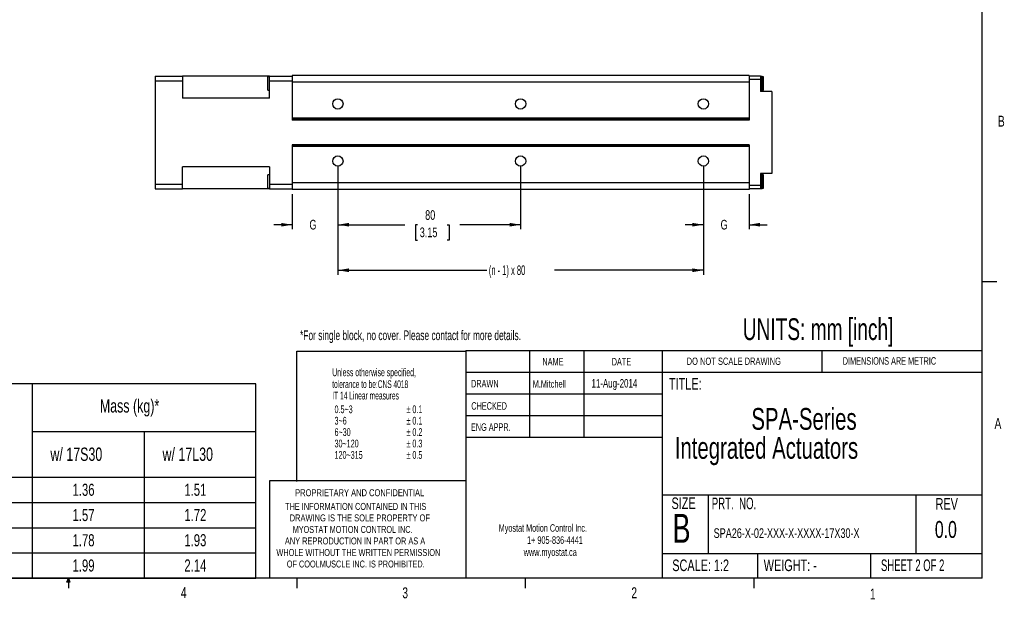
# Paper-space layout 'Layout1' of a CAD drawing. Extents: x 11 to 421, y 5 to 275.
# Tile 5 of 8: x 205 to 421, y 5 to 132. Entities that reach past the tile are written whole.
import ezdxf
from ezdxf.enums import TextEntityAlignment as Align

# ---------------------------------------------------------------- set-up
doc = ezdxf.new("R2010")
doc.units = 0
doc.layers.get('0').update_dxf_attribs({"linetype": 'CONTINUOUS'})
doc.layers.add('FORMAT', color=7, linetype='CONTINUOUS')
doc.dimstyles.new('SLDDIMSTYLE0', dxfattribs={"dimtxt": 2.116667, "dimasz": 2.4, "dimexe": 0, "dimexo": 0.0625, "dimgap": 0.529167, "dimtad": 0, "dimlfac": 2, "dimrnd": 1e-09, "dimzin": 12, "dimsah": 1, "dimcen": 0.09, "dimazin": 3, "dimtfac": 1, "dimtofl": 0, "dimtmove": 0, "dimatfit": 3})
doc.dimstyles.new('SLDDIMSTYLE1', dxfattribs={"dimtxt": 2.116667, "dimasz": 2.4, "dimexe": 0, "dimexo": 0.0625, "dimgap": 0.529167, "dimtad": 0, "dimlfac": 2, "dimrnd": 1e-09, "dimzin": 12, "dimsah": 1, "dimcen": 0.09, "dimazin": 3, "dimtfac": 1, "dimtmove": 0, "dimatfit": 3})

# ---------------------------------------------------------------- blocks, each defined once
blk = doc.blocks.new('SW_NOTE_4')
at = {"color": 0, "linetype": 'CONTINUOUS'}
for s, width, p in [('Myostat Motion Control Inc.', 0.661111, (0, 0)), ('1+ 905-836-4441', 0.7, (6.2, -2.65)), ('www.myostat.ca', 0.7, (5.47, -5.3))]:
    blk.add_text(s, height=1.651, dxfattribs=dict(at, width=width)).set_placement(p, align=Align.BOTTOM_LEFT)
blk = doc.blocks.new('SW_NOTE_5')
at = {"color": 0, "linetype": 'CONTINUOUS'}
for s, width, p in [('THE INFORMATION CONTAINED IN THIS', 0.657576, (0, 0)), ('DRAWING IS THE SOLE PROPERTY OF', 0.643548, (1, -2.52)), ('MYOSTAT MOTION CONTROL INC. ', 0.65, (1.67, -5.05)), ('ANY REPRODUCTION IN PART OR AS A', 0.634375, (-0.04, -7.57)), ('WHOLE WITHOUT THE WRITTEN PERMISSION', 0.661111, (-1.91, -10.1)), ('OF COOLMUSCLE INC. IS PROHIBITED.', 0.657576, (0.37, -12.62))]:
    blk.add_text(s, height=1.524, dxfattribs=dict(at, width=width)).set_placement(p, align=Align.BOTTOM_LEFT)
blk = doc.blocks.new('SW_NOTE_6')
at = {"color": 0, "linetype": 'CONTINUOUS', "width": 0.7}
for s, height, p in [('SPA-Series', 4.763, (0, 0)), ('Integrated Actuators', 4.7625, (-16.77, -6.35))]:
    blk.add_text(s, height=height, dxfattribs=at).set_placement(p, align=Align.BOTTOM_LEFT)
blk = doc.blocks.new('SW_TABLEANNOTATION_3')
at = {"color": 0, "linetype": 'CONTINUOUS'}
for p, q in [((241.04, 0), (0, 0)), ((192.1, 0), (192.1, -42.56)), ((241.04, -42.56), (241.04, 0)), ((192.1, -10.4), (241.04, -10.4)), ((216.57, -10.4), (216.57, -42.56)), ((0, -20.46), (241.04, -20.46)), ((0, -25.98), (241.04, -25.98)), ((0, -31.51), (241.04, -31.51)), ((0, -37.03), (241.04, -37.03)), ((0, -42.56), (241.04, -42.56))]:
    blk.add_line(p, q, dxfattribs=at)
at = {"color": 0, "linetype": 'CONTINUOUS', "width": 0.7}
for s, height, p in [('Mass (kg)*', 2.91, (206.89, -7.14)), ('w/ 17S30', 2.91, (196.07, -17.73)), ('w/ 17L30', 2.91, (220.61, -17.73)), ('1.36', 2.646, (200.91, -25.31)), ('1.51', 2.646, (225.39, -25.31)), ('1.57', 2.646, (200.91, -30.84)), ('1.72', 2.646, (225.39, -30.84)), ('1.78', 2.646, (200.91, -36.36)), ('1.93', 2.646, (225.39, -36.36)), ('1.99', 2.646, (200.91, -41.89)), ('2.14', 2.646, (225.39, -41.89))]:
    blk.add_text(s, height=height, dxfattribs=at).set_placement(p, align=Align.BOTTOM_LEFT)
blk = doc.blocks.new('_D_79')
at = {"color": 7, "linetype": 'CONTINUOUS'}
for p, q in [((274.91, 100.34), (274.91, 86.38)), ((264.91, 94.09), (264.91, 86.38)), ((264.91, 87.38), (260.91, 87.38)), ((274.91, 87.38), (278.91, 87.38))]:
    blk.add_line(p, q, dxfattribs=at)
for points in [[(264.91, 87.38), (262.51, 87.78), (262.51, 86.98)], [(274.91, 87.38), (277.31, 86.98), (277.31, 87.78)]]:
    blk.add_solid(points, dxfattribs=at)
at = {"color": 7, "linetype": 'CONTINUOUS', "width": 0.7}
blk.add_text('G', height=2.12, dxfattribs=at).set_placement((268.68, 85.7, 38.83), align=Align.BOTTOM_LEFT)
blk = doc.blocks.new('_D_80')
at = {"color": 7, "linetype": 'CONTINUOUS'}
for p, q in [((354.91, 100.34), (354.91, 86.38)), ((364.91, 94.09), (364.91, 86.38)), ((354.91, 87.38), (350.91, 87.38)), ((364.91, 87.38), (368.91, 87.38))]:
    blk.add_line(p, q, dxfattribs=at)
for points in [[(354.91, 87.38), (352.51, 87.78), (352.51, 86.98)], [(364.91, 87.38), (367.31, 86.98), (367.31, 87.78)]]:
    blk.add_solid(points, dxfattribs=at)
at = {"color": 7, "linetype": 'CONTINUOUS', "width": 0.7}
blk.add_text('G', height=2.12, dxfattribs=at).set_placement((358.68, 85.7, 38.83), align=Align.BOTTOM_LEFT)
blk = doc.blocks.new('_D_81')
at = {"color": 7, "linetype": 'CONTINUOUS'}
for p, q in [((274.91, 100.34), (274.91, 86.38)), ((314.91, 100.34), (314.91, 86.38)), ((274.91, 87.38), (289.56, 87.38)), ((292.3, 87.38), (291.87, 87.38)), ((291.87, 87.38), (291.87, 84.02)), ((298.84, 87.38), (299.27, 87.38)), ((299.27, 87.38), (299.27, 84.02)), ((314.91, 87.38), (301.58, 87.38)), ((291.87, 84.02), (292.3, 84.02)), ((299.27, 84.02), (298.84, 84.02))]:
    blk.add_line(p, q, dxfattribs=at)
for points in [[(274.91, 87.38), (277.31, 86.98), (277.31, 87.78)], [(314.91, 87.38), (312.51, 87.78), (312.51, 86.98)]]:
    blk.add_solid(points, dxfattribs=at)
at = {"color": 7, "linetype": 'CONTINUOUS', "width": 0.7}
for s, p in [('80', (294.01, 87.81, 38.83)), ('3.15', (292.83, 84.02, 38.83))]:
    blk.add_text(s, height=2.117, dxfattribs=at).set_placement(p, align=Align.BOTTOM_LEFT)
blk = doc.blocks.new('_D_82')
at = {"color": 7, "linetype": 'CONTINUOUS'}
for p, q in [((274.91, 100.34), (274.91, 76.41)), ((354.91, 100.34), (354.91, 76.41)), ((274.91, 77.41), (307.52, 77.41)), ((354.91, 77.41), (322.29, 77.41))]:
    blk.add_line(p, q, dxfattribs=at)
for points in [[(274.91, 77.41), (277.31, 77.01), (277.31, 77.81)], [(354.91, 77.41), (352.51, 77.81), (352.51, 77.01)]]:
    blk.add_solid(points, dxfattribs=at)
at = {"color": 7, "linetype": 'CONTINUOUS', "width": 0.583333}
blk.add_text('(n - 1) x 80', height=2.1167, dxfattribs=at).set_placement((307.95, 75.73, 38.83), align=Align.BOTTOM_LEFT)

psp = doc.layouts.get("Layout1")

# ---------------------------------------------------------------- linework, layer by layer
at = {"color": 7, "linetype": 'CONTINUOUS'}
for p, q in [((415.9568, 9.9587), (415.9568, 270.3087)), ((234.906, 119.9352), (240.906, 119.9352)), ((234.906, 119.9352), (234.906, 118.9352)), ((234.906, 118.9352), (234.906, 96.2352)), ((234.906, 118.9352), (240.906, 118.9352)), ((240.906, 119.9352), (240.906, 118.9352)), ((259.906, 119.9352), (240.906, 119.9352)), ((240.906, 118.9352), (240.906, 115.0852)), ((259.906, 119.8102), (259.556, 119.8102)), ((259.556, 116.8602), (259.556, 119.8102)), ((259.906, 119.9352), (264.906, 119.9352)), ((259.906, 118.9352), (259.906, 119.9352)), ((259.906, 115.0852), (259.906, 118.9352)), ((259.906, 118.9352), (264.906, 118.9352)), ((364.906, 120.0852), (264.906, 120.0852)), ((264.906, 120.0852), (264.906, 118.5852)), ((364.906, 118.5852), (264.906, 118.5852)), ((264.906, 118.5852), (264.906, 110.6902)), ((364.906, 120.0852), (364.906, 118.5852)), ((367.406, 119.9352), (364.906, 119.9352)), ((367.406, 119.1852), (364.906, 119.1852)), ((364.906, 118.5852), (364.906, 110.6902)), ((367.406, 119.9352), (367.406, 119.1852)), ((367.756, 119.8352), (367.406, 119.8352)), ((367.406, 119.1852), (367.406, 116.5852)), ((367.756, 116.8352), (367.756, 119.8352)), ((368.106, 119.8102), (367.756, 119.8102)), ((368.106, 116.8602), (368.106, 119.8102)), ((259.556, 116.8602), (259.906, 116.8602)), ((367.406, 116.8352), (367.756, 116.8352)), ((369.906, 116.5852), (367.406, 116.5852)), ((367.756, 116.8602), (368.106, 116.8602)), ((369.906, 116.5852), (369.906, 98.5852)), ((259.906, 115.0852), (240.906, 115.0852)), ((364.906, 110.6902), (264.906, 110.6902)), ((264.906, 110.6902), (264.906, 110.4123)), ((364.906, 110.4123), (264.906, 110.4123)), ((264.906, 110.4123), (264.906, 110.2652)), ((364.906, 110.2652), (264.906, 110.2652)), ((364.906, 110.6902), (364.906, 110.4123)), ((364.906, 110.4123), (364.906, 110.2652)), ((364.906, 104.9052), (264.906, 104.9052)), ((264.906, 104.9052), (264.906, 104.7582)), ((364.906, 104.7582), (264.906, 104.7582)), ((264.906, 104.7582), (264.906, 104.4802)), ((364.906, 104.4802), (264.906, 104.4802)), ((264.906, 104.4802), (264.906, 96.5852)), ((364.906, 104.9052), (364.906, 104.7582)), ((364.906, 104.7582), (364.906, 104.4802)), ((364.906, 104.4802), (364.906, 96.5852)), ((259.906, 100.0852), (240.906, 100.0852)), ((240.906, 96.2352), (240.906, 100.0852)), ((259.906, 100.0852), (259.906, 96.2352)), ((259.906, 98.3102), (259.556, 98.3102)), ((259.556, 95.3602), (259.556, 98.3102)), ((369.906, 98.5852), (367.406, 98.5852)), ((367.406, 98.5852), (367.406, 95.9852)), ((367.756, 98.3352), (367.406, 98.3352)), ((367.756, 95.3352), (367.756, 98.3352)), ((368.106, 98.3102), (367.756, 98.3102)), ((368.106, 95.3602), (368.106, 98.3102)), ((234.906, 96.2352), (240.906, 96.2352)), ((234.906, 96.2352), (234.906, 95.2352)), ((234.906, 95.2352), (240.906, 95.2352)), ((240.906, 95.2352), (240.906, 96.2352)), ((259.906, 95.2352), (240.906, 95.2352)), ((259.556, 95.3602), (259.906, 95.3602)), ((259.906, 96.2352), (264.906, 96.2352)), ((259.906, 96.2352), (259.906, 95.2352)), ((259.906, 95.2352), (264.906, 95.2352)), ((364.906, 96.5852), (264.906, 96.5852)), ((264.906, 96.5852), (264.906, 95.0852)), ((364.906, 95.0852), (264.906, 95.0852)), ((364.906, 96.5852), (364.906, 95.0852)), ((367.406, 95.9852), (364.906, 95.9852)), ((367.406, 95.2352), (364.906, 95.2352)), ((367.406, 95.9852), (367.406, 95.2352)), ((367.406, 95.3352), (367.756, 95.3352)), ((367.756, 95.3602), (368.106, 95.3602)), ((415.9568, 74.9374), (419.1318, 74.9374)), ((302.9194, 59.8531), (415.9568, 59.8531)), ((302.9194, 59.8531), (302.9194, 9.9587)), ((316.8169, 59.8531), (316.8169, 40.8031)), ((328.7175, 59.8531), (328.7175, 40.8031)), ((345.8853, 59.8531), (345.8853, 9.9587)), ((380.921, 55.0906), (380.921, 59.8531)), ((302.9194, 55.0906), (415.9568, 55.0906)), ((302.9194, 50.3281), (345.8853, 50.3281)), ((302.9194, 45.5656), (345.8853, 45.5656)), ((345.8853, 40.8031), (302.9194, 40.8031)), ((259.9535, 31.2781), (259.9535, 9.9587)), ((302.9194, 31.2781), (259.9535, 31.2781)), ((345.8853, 28.2432), (415.9568, 28.2432)), ((355.9321, 28.2432), (355.9321, 15.366)), ((401.4296, 28.2432), (401.4296, 15.366)), ((345.8853, 15.366), (415.9568, 15.366)), ((366.793, 15.366), (366.793, 9.9587)), ((391.4795, 15.366), (391.4795, 9.9587)), ((415.9568, 9.9587), (15.9068, 9.9587)), ((215.5889, 9.0805), (215.9254, 9.9587)), ((216.2443, 9.0805), (215.5889, 9.0805)), ((215.9254, 9.9587), (215.9254, 7.8048)), ((215.9254, 9.9587), (216.2443, 9.0805)), ((265.9317, 9.9587), (265.9317, 7.8048)), ((315.9379, 9.9587), (315.9379, 7.8048)), ((365.9442, 9.9587), (365.9442, 7.8048))]:
    psp.add_line(p, q, dxfattribs=at)
for centre in [(274.906, 113.8352), (314.906, 113.8352), (354.906, 113.8352), (274.906, 101.3352), (314.906, 101.3352), (354.906, 101.3352)]:
    psp.add_circle(centre, 1.125, dxfattribs=at)
at = {"layer": 'FORMAT'}
for p, q in [((265.9386, 31.1238), (265.9386, 59.6988)), ((265.9386, 59.6988), (302.9263, 59.6988))]:
    psp.add_line(p, q, dxfattribs=at)

# ---------------------------------------------------------------- block references
at = {"color": 7, "linetype": 'CONTINUOUS'}
for name, p in [('SW_TABLEANNOTATION_3', (15.9068, 52.517)), ('SW_NOTE_6', (365.4188, 41.0408)), ('SW_NOTE_5', (263.3542, 24.4643)), ('SW_NOTE_4', (310.1127, 19.6351))]:
    psp.add_blockref(name, p, dxfattribs=at)

# ---------------------------------------------------------------- texts
for s, height, width, p in [('B', 2.3813, 0.7, (419.3916, 108.1592)), ('UNITS: mm [inch]', 4.7625, 0.65625, (363.5387, 60.6923)), ('*For single block, no cover. Please contact for more details.', 2.116667, 0.648361, (266.6283, 61.4713)), ('NAME', 1.651, 0.7, (319.6806, 56.0534)), ('DATE', 1.651, 0.7, (334.8453, 56.0534)), ('DO NOT SCALE DRAWING', 1.5875, 0.6475, (351.2507, 56.2122)), ('DIMENSIONS ARE METRIC', 1.651, 0.666667, (385.4163, 56.2211)), ('Unless otherwise specified,', 1.7, 0.532164, (273.6707, 53.6934)), ('tolerance to be:CNS 4018 ', 1.7, 0.508421, (273.6707, 51.0949)), ('DRAWN', 1.651, 0.7, (304.0533, 51.2532)), ('M.Mitchell', 1.5875, 0.7, (317.539, 51.2443)), ('11-Aug-2014', 1.852083, 0.7, (330.4229, 51.1664)), ('TITLE:', 2.54, 0.7, (347.3752, 50.4806)), ('IT 14 Linear measures', 1.7, 0.513158, (273.6707, 48.5949)), ('0.5~3', 1.7, 0.552632, (274.1707, 45.5949)), ('± 0.1', 1.7, 0.552632, (289.9207, 45.5949)), ('CHECKED', 1.651, 0.7, (304.1075, 46.3672)), ('3~6', 1.7, 0.552632, (274.1707, 43.0949)), ('± 0.1', 1.7, 0.552632, (289.9207, 43.0949)), ('ENG APPR.', 1.651, 0.7, (304.034, 41.7312)), ('A', 2.3813, 0.7, (418.6449, 41.9551)), ('6~30', 1.7, 0.552632, (274.1707, 40.5949)), ('± 0.2', 1.7, 0.552632, (289.9207, 40.5949)), ('30~120', 1.7, 0.552632, (274.1707, 38.0949)), ('± 0.3', 1.7, 0.552632, (289.9207, 38.0949)), ('120~315', 1.7, 0.552632, (274.1707, 35.5949)), ('± 0.5', 1.7, 0.552632, (289.9207, 35.5949)), ('PROPRIETARY AND CONFIDENTIAL', 1.524, 0.675, (265.5535, 27.4591)), ('SIZE', 2.54, 0.7, (347.9364, 24.3425)), ('PRT.  NO.', 2.54, 0.622222, (356.7375, 24.3069)), ('REV', 2.54, 0.7, (405.7417, 24.2077)), ('B', 6.35, 0.7, (348.1368, 15.7975)), ('0.0', 3.70417, 0.7, (405.5772, 17.6705)), ('SPA26-X-02-XXX-X-XXXX-17X30-X', 2.116667, 0.7, (357.1615, 18.1379)), ('SCALE: 1:2', 2.54, 0.7, (348.1054, 10.7491)), ('WEIGHT: -', 2.54, 0.7, (368.1188, 10.7491)), ('SHEET 2 OF 2', 2.54, 0.6125, (393.7877, 10.7573)), ('4', 2.3813, 0.7, (240.5412, 4.899)), ('3', 2.3813, 0.7, (289.0208, 4.8455)), ('2', 2.3813, 0.7, (339.1483, 4.8664)), ('1', 2.3813, 0.7, (391.3712, 4.5853))]:
    psp.add_text(s, height=height, dxfattribs=dict(at, width=width)).set_placement(p, align=Align.BOTTOM_LEFT)

# ---------------------------------------------------------------- dimensions: what is measured, and where the dimension line sits
for base, p1, p2, text, dimstyle, picture, middle in [((264.906, 87.3804), (274.906, 101.3352), (264.906, 95.0852), 'G', 'SLDDIMSTYLE1', '_D_79', (269.906, 87.3804)), ((354.906, 77.4107), (274.906, 101.3352), (354.906, 101.3352), '(n - 1) x 80', 'SLDDIMSTYLE0', '_D_82', (314.906, 77.4107)), ((364.906, 87.3804), (354.906, 101.3352), (364.906, 95.0852), 'G', 'SLDDIMSTYLE1', '_D_80', (359.906, 87.3804))]:
    dim = psp.add_linear_dim(base=base, p1=p1, p2=p2, text=text, dimstyle=dimstyle, dxfattribs=at)
    dim.commit()
    dim.dimension.update_dxf_attribs({"geometry": picture, "text_midpoint": middle, "dimtype": 160})
dim = psp.add_linear_dim(base=(274.906, 87.3804), p1=(314.906, 101.3352), p2=(274.906, 101.3352), dimstyle='SLDDIMSTYLE0', dxfattribs=at)
dim.commit()
dim.dimension.update_dxf_attribs({"geometry": '_D_81', "text_midpoint": (295.5705, 87.3804), "dimtype": 160})

doc.saveas('drawing.dxf')
